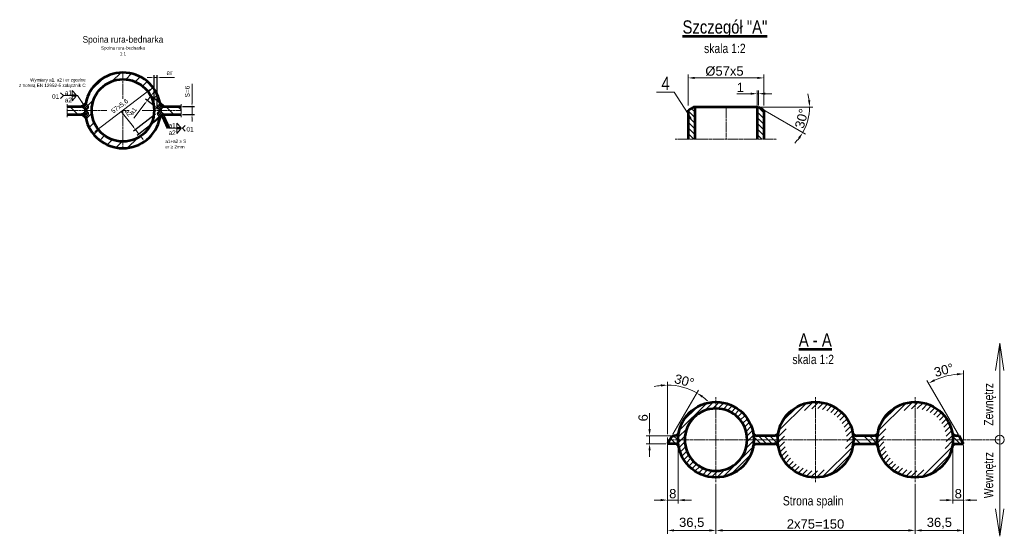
# Model space of a CAD drawing. Header units: millimetres. Extents: x 77183 to 229226, y -36044 to -29747.
# Tile 2 of 3: x 228485 to 229226, y -35919 to -35529. Entities that reach past the tile are written whole.
import ezdxf

# ---------------------------------------------------------------- set-up
doc = ezdxf.new("R2010")
doc.units = ezdxf.units.MM
doc.header["$LTSCALE"] = 0.1
doc.linetypes.add('( Center )', pattern=[2, 1.25, -0.25, 0.25, -0.25])
doc.linetypes.add('CENTER2', pattern=[28.575, 19.05, -3.175, 3.175, -3.175])
for name, color, linetype, lineweight in [('09_center_018', 2, '( Center )', 0), ('10_pattern_018', 5, 'Continuous', 0), ('10_pattern_025', 5, 'Continuous', 13), ('11_dimmensions', 4, 'Continuous', 0), ('14_tx_POL_050', 1, 'Continuous', 40), ('15_tx_POL_035', 3, 'Continuous', 30), ('16_tx_POL_025', 5, 'Continuous', 13), ('KO_013_HATCH', 8, 'Continuous', 13), ('KO_018_THIN', 4, 'Continuous', 13), ('KO_025_CENTER', 1, 'CENTER2', 13), ('KO_035_TXT', 2, 'Continuous', 30), ('KO_050_TXT', 7, 'Continuous', 53), ('KO_050_VISIBLE', 7, 'Continuous', 53), ('WYMIAROWANIE', 3, 'Continuous', 18)]:
    doc.layers.add(name, color=color, linetype=linetype, lineweight=lineweight)
doc.styles.add('0_35', font='arial.ttf', dxfattribs={"width": 0.8, "height": 3500})
doc.styles.add('0_50', font='arial.ttf', dxfattribs={"width": 0.8, "height": 5000})
doc.styles.add('arial', font='arial.ttf')
doc.styles.add('ISOCPEUR', font='arial.ttf')
doc.styles.add('Style-Arial', font='arial.ttf')
doc.styles.add('Style-ISOCPEUR', font='arial.ttf')
doc.styles.add('Text_2.5', font='arial.ttf', dxfattribs={"width": 0.9, "height": 2.5})
doc.styles.add('Text_5.0', font='arial.ttf', dxfattribs={"width": 0.9, "height": 5})
doc.dimstyles.new('1_1', dxfattribs={"dimtxt": 35, "dimasz": 25, "dimexe": 12.5, "dimexo": 6.25, "dimgap": 6.25, "dimtad": 1, "dimdec": 1, "dimzin": 10, "dimtxsty": 'Style-Arial', "dimcen": 0.09, "dimclrd": 3, "dimclre": 3, "dimclrt": 2, "dimadec": 1, "dimazin": 2, "dimtfac": 1, "dimtdec": 0, "dimtmove": 0, "dimatfit": 1, "dimfxl": 1, "dimtzin": 10, "dimlwd": -1, "dimlwe": -1, "dimarcsym": 1})
doc.dimstyles.new('e-standard_1-1', dxfattribs={"dimtxt": 3.5, "dimasz": 2.625, "dimexe": 1.75, "dimexo": 1.05, "dimgap": 1.75, "dimtad": 1, "dimdec": 1, "dimtxsty": 'arial', "dimcen": 1, "dimclrd": 7, "dimclre": 7, "dimclrt": 2, "dimadec": 1, "dimazin": 0, "dimtm": 0.2, "dimtfac": 1, "dimtdec": 0, "dimtmove": 0, "dimatfit": 1, "dimfxl": 1, "dimtolj": 1, "dimlwd": 0, "dimarcsym": 0})
doc.dimstyles.new('e-standard_1-5', dxfattribs={"dimscale": 5, "dimtxt": 3.5, "dimasz": 2.625, "dimexe": 1.75, "dimexo": 1.05, "dimgap": 1.75, "dimtad": 1, "dimdec": 1, "dimdsep": 46, "dimtxsty": 'arial', "dimcen": 1, "dimclrd": 7, "dimclre": 7, "dimclrt": 2, "dimadec": 1, "dimazin": 0, "dimtol": 1, "dimtfac": 1, "dimtdec": 0, "dimtmove": 0, "dimatfit": 1, "dimfxl": 1, "dimtolj": 1, "dimlwd": 0, "dimarcsym": 0})
doc.dimstyles.new('wymiar_035', dxfattribs={"dimtxt": 3500, "dimasz": 3500, "dimexe": 1750, "dimexo": 0, "dimgap": 1750, "dimtad": 1, "dimdec": 1, "dimlfac": 0.0002, "dimzin": 11, "dimtxsty": 'ISOCPEUR', "dimcen": 90, "dimclrd": 256, "dimclre": 7, "dimclrt": 3, "dimadec": 1, "dimazin": 3, "dimtfac": 1, "dimtdec": 0, "dimtmove": 0, "dimatfit": 1, "dimfxl": 1, "dimtolj": 1, "dimtzin": 11, "dimlwd": -1, "dimlwe": 0, "dimarcsym": 0})

# ---------------------------------------------------------------- blocks, each defined once
blk = doc.blocks.new('*D9')
at = {"layer": 'WYMIAROWANIE', "color": 3, "linetype": 'Continuous', "transparency": 16777216}
for p, q in [((228972.62, -35844.3), (228972.62, -35916.94)), ((229009.12, -35879.39), (229009.12, -35916.94))]:
    blk.add_line(p, q, dxfattribs=at)
at = {"layer": 'WYMIAROWANIE', "color": 3, "linetype": 'ByBlock', "transparency": 16777216}
blk.add_line((228977.62, -35914.44), (229004.12, -35914.44), dxfattribs=at)
at = {"layer": 'WYMIAROWANIE', "color": 3, "linetype": 'Continuous', "transparency": 16777216}
for points in [[(228977.62, -35913.6), (228977.62, -35915.27), (228972.62, -35914.44)], [(229004.12, -35913.6), (229004.12, -35915.27), (229009.12, -35914.44)]]:
    blk.add_solid(points, dxfattribs=at)
at = {"layer": 'WYMIAROWANIE', "color": 2, "linetype": 'Continuous', "transparency": 16777216, "insert": (228990.87, -35908.98), "char_height": 7, "attachment_point": 5, "style": 'Style-Arial'}
blk.add_mtext('36,5', dxfattribs=at)
blk = doc.blocks.new('*D10')
at = {"layer": 'WYMIAROWANIE', "color": 3, "linetype": 'Continuous', "transparency": 16777216}
for p, q in [((228980.62, -35847.3), (228980.62, -35894.07)), ((228972.62, -35850.3), (228972.62, -35894.07))]:
    blk.add_line(p, q, dxfattribs=at)
at = {"layer": 'WYMIAROWANIE', "color": 3, "linetype": 'ByBlock', "transparency": 16777216}
for p, q in [((228967.62, -35891.57), (228962.62, -35891.57)), ((228972.62, -35891.57), (228980.62, -35891.57)), ((228985.62, -35891.57), (228990.62, -35891.57))]:
    blk.add_line(p, q, dxfattribs=at)
at = {"layer": 'WYMIAROWANIE', "color": 3, "linetype": 'Continuous', "transparency": 16777216}
for points in [[(228967.62, -35890.74), (228967.62, -35892.41), (228972.62, -35891.57)], [(228985.62, -35890.74), (228985.62, -35892.41), (228980.62, -35891.57)]]:
    blk.add_solid(points, dxfattribs=at)
at = {"layer": 'WYMIAROWANIE', "color": 2, "linetype": 'Continuous', "transparency": 16777216, "insert": (228976.62, -35886.75), "char_height": 7, "attachment_point": 5, "style": 'Style-Arial'}
blk.add_mtext('8', dxfattribs=at)
blk = doc.blocks.new('*D11')
at = {"layer": 'WYMIAROWANIE', "color": 3, "linetype": 'Continuous', "transparency": 16777216}
for p, q in [((228988.21, -35594.03), (228988.21, -35570.82)), ((228993.21, -35573.32), (229040.21, -35573.32)), ((229045.21, -35594.03), (229045.21, -35570.82))]:
    blk.add_line(p, q, dxfattribs=at)
at = {"layer": 'WYMIAROWANIE', "color": 3, "transparency": 16777216}
for points in [[(228993.21, -35572.49), (228993.21, -35574.16), (228988.21, -35573.32)], [(229040.21, -35572.49), (229040.21, -35574.16), (229045.21, -35573.32)]]:
    blk.add_solid(points, dxfattribs=at)
at = {"layer": 'WYMIAROWANIE', "color": 2, "transparency": 16777216, "insert": (229015.56, -35568.3), "char_height": 7, "attachment_point": 5, "style": 'Style-Arial'}
blk.add_mtext('%%c57x5', dxfattribs=at)
blk = doc.blocks.new('*D12')
at = {"layer": 'WYMIAROWANIE', "color": 3, "linetype": 'Continuous', "transparency": 16777216}
for p, q in [((229035.21, -35585.21), (229024.98, -35585.21)), ((229040.21, -35594.03), (229040.21, -35582.71)), ((229041.21, -35585.21), (229040.21, -35585.21)), ((229041.21, -35594.03), (229041.21, -35582.71)), ((229046.21, -35585.21), (229051.21, -35585.21))]:
    blk.add_line(p, q, dxfattribs=at)
at = {"layer": 'WYMIAROWANIE', "color": 3, "transparency": 16777216}
for points in [[(229035.21, -35584.37), (229035.21, -35586.04), (229040.21, -35585.21)], [(229046.21, -35584.37), (229046.21, -35586.04), (229041.21, -35585.21)]]:
    blk.add_solid(points, dxfattribs=at)
at = {"layer": 'WYMIAROWANIE', "color": 2, "transparency": 16777216, "insert": (229027.52, -35580.44), "char_height": 7, "attachment_point": 5, "style": 'Style-Arial'}
blk.add_mtext('1', dxfattribs=at)
blk = doc.blocks.new('*D13')
at = {"layer": 'WYMIAROWANIE', "color": 3, "linetype": 'Continuous', "transparency": 16777216}
for p, q in [((229042.81, -35595.28), (229082.15, -35595.28)), ((229046.29, -35598.22), (229076.66, -35615.75))]:
    blk.add_line(p, q, dxfattribs=at)
for start, end in [(7.45898, 14.91796), (330, 360), (315.08204, 322.54102)]:
    blk.add_arc((229041.21, -35595.28), 38.43, start, end, dxfattribs=at)
at = {"layer": 'WYMIAROWANIE', "color": 3, "transparency": 16777216}
for points in [[(229080.15, -35590.24), (229078.49, -35590.35), (229079.65, -35595.28)], [(229071.03, -35618.2), (229072.41, -35619.12), (229074.5, -35614.5)]]:
    blk.add_solid(points, dxfattribs=at)
at = {"layer": 'WYMIAROWANIE', "color": 2, "transparency": 16777216, "insert": (229073.67, -35603.98), "char_height": 7, "attachment_point": 5, "rotation": 75, "style": 'Style-Arial'}
blk.add_mtext('30°', dxfattribs=at)
blk = doc.blocks.new('*D15')
at = {"layer": '11_dimmensions', "color": 7, "linetype": 'Continuous', "lineweight": 0, "ltscale": 10, "transparency": 16777216}
for p, q in [((228614.61, -35592.21), (228614.61, -35577.69)), ((228614.61, -35600.83), (228614.61, -35594.83)), ((228614.61, -35603.46), (228614.61, -35606.08))]:
    blk.add_line(p, q, dxfattribs=at)
at = {"layer": '11_dimmensions', "color": 7, "linetype": 'Continuous', "lineweight": -2, "ltscale": 10, "transparency": 16777216}
for p, q in [((228607.39, -35594.83), (228616.36, -35594.83)), ((228607.39, -35600.83), (228616.36, -35600.83))]:
    blk.add_line(p, q, dxfattribs=at)
at = {"layer": '11_dimmensions', "color": 7, "linetype": 'Continuous', "ltscale": 10, "transparency": 16777216}
for points in [[(228614.18, -35592.21), (228615.05, -35592.21), (228614.61, -35594.83)], [(228614.18, -35603.46), (228615.05, -35603.46), (228614.61, -35600.83)]]:
    blk.add_solid(points, dxfattribs=at)
at = {"layer": '11_dimmensions', "color": 0, "linetype": 'Continuous', "lineweight": 0, "ltscale": 10, "transparency": 16777216, "insert": (228611.05, -35583.64), "char_height": 3.5, "attachment_point": 5, "rotation": 90, "style": 'arial'}
blk.add_mtext('\\A1;S=6', dxfattribs=at)
blk = doc.blocks.new('*D16')
at = {"layer": '11_dimmensions', "color": 7, "linetype": 'Continuous', "lineweight": 0, "ltscale": 10, "transparency": 16777216}
for p, q in [((228570.41, -35610.25), (228561.31, -35598.56)), ((228574.65, -35615.7), (228572.02, -35612.32)), ((228576.26, -35617.77), (228577.88, -35619.84))]:
    blk.add_line(p, q, dxfattribs=at)
at = {"layer": '11_dimmensions', "color": 7, "linetype": 'Continuous', "lineweight": -2, "ltscale": 10, "transparency": 16777216}
for p, q in [((228587.1, -35600.58), (228570.64, -35613.4)), ((228589.73, -35603.95), (228573.27, -35616.77))]:
    blk.add_line(p, q, dxfattribs=at)
at = {"layer": '11_dimmensions', "color": 7, "linetype": 'Continuous', "ltscale": 10, "transparency": 16777216}
for points in [[(228570.75, -35609.98), (228570.06, -35610.52), (228572.02, -35612.32)], [(228576.61, -35617.5), (228575.92, -35618.04), (228574.65, -35615.7)]]:
    blk.add_solid(points, dxfattribs=at)
at = {"layer": '11_dimmensions', "color": 0, "linetype": 'Continuous', "lineweight": 0, "ltscale": 10, "transparency": 16777216, "insert": (228566.71, -35599.74), "char_height": 3.5, "attachment_point": 5, "rotation": 307.90742, "style": 'arial'}
blk.add_mtext('\\A1;a2', dxfattribs=at)
blk = doc.blocks.new('*D17')
at = {"layer": '11_dimmensions', "color": 7, "linetype": 'Continuous', "lineweight": 0, "ltscale": 10, "transparency": 16777216}
for p, q in [((228583.62, -35586.95), (228580.99, -35590.33)), ((228585.23, -35584.88), (228586.84, -35582.81)), ((228579.38, -35592.4), (228570.67, -35603.58))]:
    blk.add_line(p, q, dxfattribs=at)
at = {"layer": '11_dimmensions', "color": 7, "linetype": 'Continuous', "lineweight": -2, "ltscale": 10, "transparency": 16777216}
for p, q in [((228589.73, -35591.71), (228582.24, -35585.87)), ((228587.1, -35595.09), (228579.61, -35589.25))]:
    blk.add_line(p, q, dxfattribs=at)
at = {"layer": '11_dimmensions', "color": 7, "linetype": 'Continuous', "ltscale": 10, "transparency": 16777216}
for points in [[(228584.89, -35584.61), (228585.58, -35585.15), (228583.62, -35586.95)], [(228579.03, -35592.13), (228579.72, -35592.67), (228580.99, -35590.33)]]:
    blk.add_solid(points, dxfattribs=at)
at = {"layer": '11_dimmensions', "color": 0, "linetype": 'Continuous', "lineweight": 0, "ltscale": 10, "transparency": 16777216, "insert": (228570.29, -35598.31), "char_height": 3.5, "attachment_point": 5, "rotation": 52.09258, "style": 'arial'}
blk.add_mtext('\\A1;a1', dxfattribs=at)
blk = doc.blocks.new('*D18')
at = {"layer": '11_dimmensions', "color": 7, "linetype": 'Continuous', "lineweight": 0, "ltscale": 10, "transparency": 16777216}
for p, q in [((228583.47, -35572.96), (228580.84, -35572.96)), ((228586.09, -35572.96), (228588.47, -35572.96)), ((228591.09, -35572.96), (228601.45, -35572.96))]:
    blk.add_line(p, q, dxfattribs=at)
at = {"layer": '11_dimmensions', "color": 7, "linetype": 'Continuous', "lineweight": -2, "ltscale": 10, "transparency": 16777216}
for p, q in [((228586.09, -35596.78), (228586.09, -35571.21)), ((228588.47, -35596.78), (228588.47, -35571.21))]:
    blk.add_line(p, q, dxfattribs=at)
at = {"layer": '11_dimmensions', "color": 7, "linetype": 'Continuous', "ltscale": 10, "transparency": 16777216}
for points in [[(228583.47, -35572.52), (228583.47, -35573.39), (228586.09, -35572.96)], [(228591.09, -35572.52), (228591.09, -35573.39), (228588.47, -35572.96)]]:
    blk.add_solid(points, dxfattribs=at)
at = {"layer": '11_dimmensions', "color": 0, "linetype": 'Continuous', "lineweight": 0, "ltscale": 10, "transparency": 16777216, "insert": (228597.59, -35569.43), "char_height": 3.5, "attachment_point": 5, "style": 'arial'}
blk.add_mtext('\\A1;er', dxfattribs=at)
blk = doc.blocks.new('*D19')
at = {"layer": '11_dimmensions', "color": 7, "linetype": 'Continuous', "lineweight": 0, "ltscale": 10, "transparency": 16777216}
blk.add_line((228542.02, -35613.52), (228583.17, -35582.14), dxfattribs=at)
at = {"layer": '11_dimmensions', "color": 7, "linetype": 'Continuous', "ltscale": 10, "transparency": 16777216}
for points in [[(228582.9, -35581.8), (228583.43, -35582.49), (228585.26, -35580.55)], [(228541.75, -35613.18), (228542.28, -35613.87), (228539.93, -35615.12)]]:
    blk.add_solid(points, dxfattribs=at)
at = {"layer": '11_dimmensions', "color": 0, "linetype": 'Continuous', "lineweight": 0, "ltscale": 10, "transparency": 16777216, "insert": (228560.26, -35594.77), "char_height": 3.5, "attachment_point": 5, "rotation": 37.32887, "style": 'arial'}
blk.add_mtext('\\A1;57x5,6', dxfattribs=at)
blk = doc.blocks.new('*D24')
at = {"layer": 'WYMIAROWANIE', "color": 3, "linetype": 'Continuous', "transparency": 16777216}
for p, q in [((228972.62, -35841.8), (228972.62, -35802.39)), ((228976.71, -35841.97), (228995.95, -35808.64))]:
    blk.add_line(p, q, dxfattribs=at)
for start, end in [(96.49027, 102.98053), (60, 90), (47.01947, 53.50973)]:
    blk.add_arc((228972.62, -35849.05), 44.16, start, end, dxfattribs=at)
for points in [[(228967.58, -35804.34), (228967.67, -35806), (228972.62, -35804.89)], [(228998.43, -35814.24), (228999.34, -35812.85), (228994.7, -35810.8)]]:
    blk.add_solid(points, dxfattribs=at)
at = {"layer": 'WYMIAROWANIE', "color": 2, "linetype": 'Continuous', "transparency": 16777216, "insert": (228985.3, -35801.73), "char_height": 7, "attachment_point": 5, "rotation": 345, "style": 'Style-Arial'}
blk.add_mtext('30°', dxfattribs=at)
blk = doc.blocks.new('*D25')
at = {"layer": 'WYMIAROWANIE', "color": 3, "linetype": 'Continuous', "transparency": 16777216}
for p, q in [((228959.16, -35838.05), (228959.16, -35825.93)), ((228974.83, -35843.05), (228956.66, -35843.05)), ((228959.16, -35849.05), (228959.16, -35843.05)), ((228971.37, -35849.05), (228956.66, -35849.05)), ((228959.16, -35854.05), (228959.16, -35859.05))]:
    blk.add_line(p, q, dxfattribs=at)
for points in [[(228958.33, -35838.05), (228959.99, -35838.05), (228959.16, -35843.05)], [(228958.33, -35854.05), (228959.99, -35854.05), (228959.16, -35849.05)]]:
    blk.add_solid(points, dxfattribs=at)
at = {"layer": 'WYMIAROWANIE', "color": 2, "linetype": 'Continuous', "transparency": 16777216, "insert": (228954.34, -35829.49), "char_height": 7, "attachment_point": 5, "rotation": 90, "style": 'Style-Arial'}
blk.add_mtext('6', dxfattribs=at)
blk = doc.blocks.new('*D26')
at = {"layer": 'WYMIAROWANIE', "color": 3, "linetype": 'Continuous', "transparency": 16777216}
for p, q in [((229187.62, -35847.3), (229187.62, -35894.07)), ((229195.62, -35850.3), (229195.62, -35894.07)), ((229182.62, -35891.57), (229177.62, -35891.57)), ((229195.62, -35891.57), (229187.62, -35891.57)), ((229200.62, -35891.57), (229205.62, -35891.57))]:
    blk.add_line(p, q, dxfattribs=at)
for points in [[(229182.62, -35890.74), (229182.62, -35892.41), (229187.62, -35891.57)], [(229200.62, -35890.74), (229200.62, -35892.41), (229195.62, -35891.57)]]:
    blk.add_solid(points, dxfattribs=at)
at = {"layer": 'WYMIAROWANIE', "color": 2, "linetype": 'Continuous', "transparency": 16777216, "insert": (229191.62, -35886.75), "char_height": 7, "attachment_point": 5, "style": 'Style-Arial'}
blk.add_mtext('8', dxfattribs=at)
blk = doc.blocks.new('*D27')
at = {"layer": 'WYMIAROWANIE', "color": 3, "linetype": 'Continuous', "transparency": 16777216}
for p, q in [((229195.62, -35850.3), (229195.62, -35916.94)), ((229159.12, -35879.39), (229159.12, -35916.94)), ((229190.62, -35914.44), (229164.12, -35914.44))]:
    blk.add_line(p, q, dxfattribs=at)
for points in [[(229164.12, -35913.6), (229164.12, -35915.27), (229159.12, -35914.44)], [(229190.62, -35913.6), (229190.62, -35915.27), (229195.62, -35914.44)]]:
    blk.add_solid(points, dxfattribs=at)
at = {"layer": 'WYMIAROWANIE', "color": 2, "linetype": 'Continuous', "transparency": 16777216, "insert": (229177.37, -35908.98), "char_height": 7, "attachment_point": 5, "style": 'Style-Arial'}
blk.add_mtext('36,5', dxfattribs=at)
blk = doc.blocks.new('*D28')
at = {"layer": 'WYMIAROWANIE', "color": 3, "linetype": 'Continuous', "transparency": 16777216}
for p, q in [((229195.62, -35846.75), (229195.62, -35793.94)), ((229191.53, -35841.97), (229168.06, -35801.32))]:
    blk.add_line(p, q, dxfattribs=at)
blk.add_arc((229195.62, -35849.05), 52.61, 95.44721, 114.55279, dxfattribs=at)
for points in [[(229190.59, -35795.84), (229190.66, -35797.51), (229195.62, -35796.44)], [(229174.14, -35801.94), (229173.38, -35800.46), (229169.31, -35803.49)]]:
    blk.add_solid(points, dxfattribs=at)
at = {"layer": 'WYMIAROWANIE', "color": 2, "linetype": 'Continuous', "transparency": 16777216, "insert": (229180.75, -35793.57), "char_height": 7, "attachment_point": 5, "rotation": 15, "style": 'Style-Arial'}
blk.add_mtext('30°', dxfattribs=at)
blk = doc.blocks.new('*D29')
at = {"layer": 'WYMIAROWANIE', "color": 3, "linetype": 'Continuous', "transparency": 16777216}
for p, q in [((229009.12, -35879.39), (229009.12, -35916.94)), ((229159.12, -35879.39), (229159.12, -35916.94)), ((229014.12, -35914.44), (229154.12, -35914.44))]:
    blk.add_line(p, q, dxfattribs=at)
for points in [[(229014.12, -35913.6), (229014.12, -35915.27), (229009.12, -35914.44)], [(229154.12, -35913.6), (229154.12, -35915.27), (229159.12, -35914.44)]]:
    blk.add_solid(points, dxfattribs=at)
at = {"layer": 'WYMIAROWANIE', "color": 2, "linetype": 'Continuous', "transparency": 16777216, "insert": (229084.12, -35909.61), "char_height": 7, "attachment_point": 5, "style": 'Style-Arial'}
blk.add_mtext('2x75=150', dxfattribs=at)

msp = doc.modelspace()

# ---------------------------------------------------------------- hatches: boundary and pattern name
at = {"layer": 'KO_013_HATCH', "linetype": 'Continuous'}
h = msp.add_hatch(dxfattribs=at)
h.set_pattern_fill('HATCH', color=256, scale=0.1, style=0, pattern_type=2)
h.set_pattern_definition([(45, (229006.2774, -35822.8443), (-2.12132, 2.12132), [])])
edge = h.paths.add_edge_path(flags=17)
edge.add_arc((229009.12, -35846.05), 28.5, 0, 360)
edge = h.paths.add_edge_path()
edge.add_arc((229009.12, -35846.05), 23.5, 0, 360)
h = msp.add_hatch(dxfattribs=at)
h.set_pattern_fill('HATCH', color=256, scale=0.1, style=0, pattern_type=2)
h.set_pattern_definition([(45, (229081.2774, -35822.8443), (-2.12132, 2.12132), [])])
edge = h.paths.add_edge_path(flags=17)
edge.add_arc((229084.12, -35846.05), 28.5, 0, 360)
edge = h.paths.add_edge_path()
edge.add_arc((229084.12, -35846.05), 23.5, 0, 360)
h = msp.add_hatch(dxfattribs=at)
h.set_pattern_fill('HATCH', color=256, scale=0.1, style=0, pattern_type=2)
h.set_pattern_definition([(45, (229156.2774, -35822.8443), (-2.12132, 2.12132), [])])
edge = h.paths.add_edge_path(flags=17)
edge.add_arc((229159.12, -35846.05), 28.5, 0, 360)
edge = h.paths.add_edge_path()
edge.add_arc((229159.12, -35846.05), 23.5, 0, 360)

# ---------------------------------------------------------------- linework, layer by layer
at = {"layer": '09_center_018', "ltscale": 2.5}
for p, q in [((228520.48, -35593.09, 0.05), (228520.48, -35602.91, 0.05)), ((228606.34, -35593.09, 0.05), (228606.34, -35602.91, 0.05))]:
    msp.add_line(p, q, dxfattribs=at)
at = {"layer": '10_pattern_018', "linetype": 'Continuous', "ltscale": 10}
for p, q in [((228517.76, -35586.67, 0.05), (228528.39, -35586.67, 0.05)), ((228524.23, -35582.77, 0.05), (228524.23, -35586.15, 0.05)), ((228527.27, -35586.15, 0.05), (228524.23, -35582.77, 0.05)), ((228524.23, -35586.15, 0.05), (228527.27, -35586.15, 0.05)), ((228524.23, -35590.57, 0.05), (228524.23, -35587.19, 0.05)), ((228524.23, -35587.19, 0.05), (228527.27, -35587.19, 0.05)), ((228527.27, -35587.19, 0.05), (228524.23, -35590.57, 0.05)), ((228596.79, -35611.31, 0.05), (228607.42, -35611.31, 0.05)), ((228603.26, -35607.41, 0.05), (228603.26, -35610.79, 0.05)), ((228606.3, -35610.79, 0.05), (228603.26, -35607.41, 0.05)), ((228603.26, -35610.79, 0.05), (228606.3, -35610.79, 0.05)), ((228603.26, -35615.21, 0.05), (228603.26, -35611.83, 0.05)), ((228603.26, -35611.83, 0.05), (228606.3, -35611.83, 0.05)), ((228606.3, -35611.83, 0.05), (228603.26, -35615.21, 0.05))]:
    msp.add_line(p, q, dxfattribs=at)
at = {"layer": '10_pattern_018', "linetype": 'Continuous', "ltscale": 10, "elevation": 0.05, "flags": 128}
for points in [[(228515.63, -35588.8), (228517.76, -35586.67), (228515.63, -35584.54)], [(228609.55, -35613.44), (228607.42, -35611.31), (228609.55, -35609.18)]]:
    msp.add_lwpolyline(points, dxfattribs=at)
at = {"layer": '10_pattern_025', "ltscale": 2.5}
for p, q in [((228522.6, -35594.83, 0.05), (228528.6, -35600.83, 0.05)), ((228531.43, -35594.76, 0.05), (228531.83, -35595.15, 0.05)), ((228531.44, -35594.83, 0.05), (228534.1, -35597.49, 0.05)), ((228534.09, -35592.44, 0.05), (228531.58, -35594.95, 0.05)), ((228532.2, -35593.76, 0.05), (228535.51, -35597.07, 0.05)), ((228535.22, -35593.07, 0.05), (228532.54, -35595.76, 0.05)), ((228533.19, -35592.98, 0.05), (228536.45, -35596.24, 0.05)), ((228536.03, -35594.03, 0.05), (228533.5, -35596.56, 0.05)), ((228534.33, -35592.35, 0.05), (228536.15, -35594.17, 0.05)), ((228536.69, -35595.14, 0.05), (228534.63, -35597.2, 0.05)), ((228588.55, -35595.87, 0.05), (228589.79, -35597.12, 0.05)), ((228591.68, -35592.77, 0.05), (228588.56, -35595.89, 0.05)), ((228588.85, -35594.4, 0.05), (228591.32, -35596.87, 0.05)), ((228592.7, -35593.52, 0.05), (228589.36, -35596.86, 0.05)), ((228589.65, -35593.44, 0.05), (228592.28, -35596.06, 0.05)), ((228590.46, -35592.48, 0.05), (228593.24, -35595.26, 0.05)), ((228593.58, -35594.4, 0.05), (228590.84, -35597.14, 0.05)), ((228531.44, -35600.84, 0.05), (228533.5, -35602.9, 0.05)), ((228535.21, -35598.49, 0.05), (228532, -35601.7, 0.05)), ((228532.4, -35600.03, 0.05), (228535.1, -35602.74, 0.05)), ((228536.26, -35599.2, 0.05), (228532.95, -35602.52, 0.05)), ((228533.36, -35599.22, 0.05), (228535.91, -35601.78, 0.05)), ((228536.69, -35600.55, 0.05), (228534.04, -35603.2, 0.05)), ((228534.41, -35598.51, 0.05), (228536.63, -35600.73, 0.05)), ((228590.46, -35598.44, 0.05), (228588.49, -35600.41, 0.05)), ((228588.72, -35599.45, 0.05), (228591.98, -35602.7, 0.05)), ((228591.62, -35599.05, 0.05), (228589.1, -35601.57, 0.05)), ((228589.23, -35601.73, 0.05), (228590.83, -35603.32, 0.05)), ((228589.66, -35598.61, 0.05), (228592.96, -35601.92, 0.05)), ((228592.58, -35599.86, 0.05), (228589.91, -35602.53, 0.05)), ((228593.54, -35600.66, 0.05), (228590.9, -35603.3, 0.05)), ((228593.13, -35600.32, 0.05), (228593.75, -35600.94, 0.05))]:
    msp.add_line(p, q, dxfattribs=at)
msp.add_point((228531.44, -35594.83, 0.05), dxfattribs=at)
at = {"layer": 'KO_013_HATCH', "linetype": 'Continuous'}
for p, q in [((228538, -35583.43, 0.05), (228548.19, -35573.24, 0.05)), ((228554.5, -35575.77, 0.05), (228560.89, -35569.38, 0.05)), ((228564.68, -35574.43, 0.05), (228569.04, -35570.07, 0.05)), ((228571.76, -35576.19, 0.05), (228575.52, -35572.43, 0.05)), ((228577.29, -35579.5, 0.05), (228580.84, -35575.94, 0.05)), ((228581.61, -35584.02, 0.05), (228585.18, -35580.45, 0.05)), ((228584.67, -35589.79, 0.05), (228588.5, -35585.96, 0.05)), ((228536.13, -35594.15, 0.05), (228540.53, -35589.74, 0.05)), ((228586.08, -35597.22, 0.05), (228588.55, -35594.75, 0.05)), ((228594.93, -35594.83, 0.05), (228600.93, -35600.83, 0.05)), ((228603.77, -35594.83, 0.05), (228606.34, -35597.41, 0.05)), ((228534.83, -35604.28, 0.05), (228539.19, -35599.92, 0.05)), ((228583.42, -35608.73, 0.05), (228589.77, -35602.37, 0.05)), ((228537.19, -35610.76, 0.05), (228540.95, -35607, 0.05)), ((228540.7, -35616.08, 0.05), (228544.26, -35612.53, 0.05)), ((228545.21, -35620.42, 0.05), (228548.78, -35616.85, 0.05)), ((228566.02, -35626.13, 0.05), (228573.49, -35618.66, 0.05)), ((228550.72, -35623.74, 0.05), (228554.55, -35619.91, 0.05)), ((228557.44, -35625.86, 0.05), (228561.98, -35621.33, 0.05))]:
    msp.add_line(p, q, dxfattribs=at)
at = {"layer": 'KO_013_HATCH', "lineweight": 0}
for p, q in [((228990.49, -35596.28), (228993.21, -35599)), ((229040.82, -35595.28), (229045.21, -35599.67)), ((228988.21, -35598.24), (228993.21, -35603.24)), ((228988.21, -35602.49), (228993.21, -35607.49)), ((229040.21, -35598.91), (229045.21, -35603.91)), ((229040.21, -35603.16), (229045.21, -35608.16)), ((228988.21, -35606.73), (228993.21, -35611.73)), ((228988.21, -35610.97), (228993.21, -35615.97)), ((229040.21, -35607.4), (229045.21, -35612.4)), ((228988.21, -35615.21), (228992.41, -35619.41)), ((229040.21, -35611.64), (229045.21, -35616.64)), ((229040.21, -35615.88), (229043.74, -35619.41))]:
    msp.add_line(p, q, dxfattribs=at)
at = {"layer": 'KO_013_HATCH'}
for p, q in [((228973.38, -35847.74), (228974.69, -35849.05)), ((228974.93, -35845.05), (228978.94, -35849.05)), ((228977.18, -35843.05), (228980.62, -35846.49)), ((229037.52, -35843.65), (229042.92, -35849.05)), ((229053.51, -35843.05), (229040.27, -35843.05)), ((229041.16, -35843.05), (229047.16, -35849.05)), ((229045.41, -35843.05), (229051.41, -35849.05)), ((229049.65, -35843.05), (229055.65, -35849.05)), ((229053.89, -35843.05), (229055.65, -35844.81)), ((229112.52, -35843.65), (229117.92, -35849.05)), ((229128.51, -35843.05), (229115.27, -35843.05)), ((229120.41, -35843.05), (229126.41, -35849.05)), ((229124.65, -35843.05), (229130.65, -35849.05)), ((229128.89, -35843.05), (229130.65, -35844.81)), ((229187.52, -35843.65), (229192.92, -35849.05)), ((229192.16, -35843.05), (229190.27, -35843.05)), ((229040.6, -35849.05), (229053.51, -35849.05)), ((229115.6, -35849.05), (229128.51, -35849.05)), ((229190.6, -35849.05), (229195.62, -35849.05))]:
    msp.add_line(p, q, dxfattribs=at)
for points, weights, knots in [([(228534.62, -35592.36, 0.05), (228535.49, -35593.39, 0.05), (228536.36, -35594.43, 0.05), (228537.25, -35595.48, 0.05), (228536.28, -35596.45, 0.05), (228536.05, -35596.68, 0.05), (228535.79, -35596.89, 0.05), (228534.83, -35597.68, 0.05), (228533.88, -35596.88, 0.05), (228532.66, -35595.86, 0.05), (228531.44, -35594.83, 0.05), (228531.19, -35594.51, 0.05), (228532.78, -35593.27, 0.05), (228534.37, -35592.04, 0.05), (228534.62, -35592.36, 0.05)], [1, 1, 1, 0.737582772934, 1, 0.998727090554, 1, 0.770127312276, 1, 1, 1, 0.707102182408, 1, 0.707102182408, 1], [0, 0, 0, 0.166667, 0.166667, 0.333333, 0.333333, 0.5, 0.5, 0.666667, 0.666667, 0.833333, 0.833333, 0.916667, 0.916667, 1, 1, 1]), ([(228590.56, -35592.36, 0.05), (228589.69, -35593.39, 0.05), (228588.82, -35594.43, 0.05), (228587.94, -35595.48, 0.05), (228588.91, -35596.45, 0.05), (228589.14, -35596.68, 0.05), (228589.39, -35596.89, 0.05), (228590.35, -35597.68, 0.05), (228591.31, -35596.88, 0.05), (228592.52, -35595.86, 0.05), (228593.74, -35594.83, 0.05), (228593.99, -35594.51, 0.05), (228592.4, -35593.27, 0.05), (228590.81, -35592.04, 0.05), (228590.56, -35592.36, 0.05)], [1, 1, 1, 0.737582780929, 1, 0.99872709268, 1, 0.770127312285, 1, 1, 1, 0.707106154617, 1, 0.707106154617, 1], [0, 0, 0, 0.166667, 0.166667, 0.333333, 0.333333, 0.5, 0.5, 0.666667, 0.666667, 0.833333, 0.833333, 0.916667, 0.916667, 1, 1, 1]), ([(228536.36, -35601.24, 0.05), (228537.25, -35600.19, 0.05), (228536.28, -35599.21, 0.05), (228536.05, -35598.98, 0.05), (228535.79, -35598.78, 0.05), (228534.83, -35597.99, 0.05), (228533.88, -35598.79, 0.05), (228532.66, -35599.81, 0.05), (228531.44, -35600.83, 0.05), (228531.19, -35601.16, 0.05), (228532.78, -35602.39, 0.05), (228534.37, -35603.63, 0.05), (228534.62, -35603.31, 0.05), (228535.49, -35602.27, 0.05), (228536.36, -35601.24, 0.05)], [1, 0.737582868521, 1, 0.998727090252, 1, 0.770127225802, 1, 1, 1, 0.707102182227, 1, 0.707102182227, 1, 1, 1], [0, 0, 0, 0.166667, 0.166667, 0.333333, 0.333333, 0.5, 0.5, 0.666667, 0.666667, 0.75, 0.75, 0.833333, 0.833333, 1, 1, 1]), ([(228588.82, -35601.24, 0.05), (228587.94, -35600.19, 0.05), (228588.91, -35599.21, 0.05), (228589.14, -35598.98, 0.05), (228589.39, -35598.78, 0.05), (228590.35, -35597.99, 0.05), (228591.31, -35598.79, 0.05), (228592.52, -35599.81, 0.05), (228593.74, -35600.83, 0.05), (228593.99, -35601.16, 0.05), (228592.4, -35602.39, 0.05), (228590.81, -35603.63, 0.05), (228590.56, -35603.31, 0.05), (228589.69, -35602.27, 0.05), (228588.82, -35601.24, 0.05)], [1, 0.737582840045, 1, 0.998727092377, 1, 0.770127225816, 1, 1, 1, 0.707102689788, 1, 0.707102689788, 1, 1, 1], [0, 0, 0, 0.166667, 0.166667, 0.333333, 0.333333, 0.5, 0.5, 0.666667, 0.666667, 0.75, 0.75, 0.833333, 0.833333, 1, 1, 1])]:
    msp.add_rational_spline(points, weights, degree=2, knots=knots, dxfattribs=at)
at = {"layer": 'KO_018_THIN'}
msp.add_line((229040.21, -35619.41), (229040.21, -35595.28), dxfattribs=at)
at = {"layer": 'KO_025_CENTER', "lineweight": 0}
for p, q in [((228562.59, -35589.04, 0.05), (228562.59, -35569.33, 0.05)), ((229016.71, -35595.28), (229016.71, -35619.41)), ((228520.48, -35597.83, 0.05), (228550.33, -35597.83, 0.05)), ((228562.59, -35626.33, 0.05), (228562.59, -35597.83, 0.05)), ((228562.59, -35597.83, 0.05), (228567.39, -35597.83, 0.05)), ((228576.96, -35597.83, 0.05), (228606.34, -35597.83, 0.05)), ((228978.35, -35619.41), (229054.91, -35619.41)), ((229009.12, -35813.96), (229009.12, -35878.14)), ((229084.12, -35813.96), (229084.12, -35878.14)), ((229159.12, -35813.96), (229159.12, -35878.14)), ((228972.62, -35846.05), (229222.87, -35846.05))]:
    msp.add_line(p, q, dxfattribs=at)
at = {"layer": 'KO_050_VISIBLE'}
for p, q in [((228520.48, -35594.83, 0.05), (228531.44, -35594.83, 0.05)), ((228593.74, -35594.83, 0.05), (228606.34, -35594.83, 0.05)), ((228992.21, -35595.28), (228988.21, -35597.59)), ((229040.21, -35595.28), (228992.21, -35595.28)), ((228993.21, -35595.28), (228993.21, -35619.41)), ((229040.21, -35595.28), (229040.21, -35619.41)), ((229040.21, -35595.28), (229041.21, -35595.28)), ((229041.21, -35595.28), (229045.21, -35597.59)), ((228520.48, -35600.83, 0.05), (228531.44, -35600.83, 0.05)), ((228593.74, -35600.83, 0.05), (228606.34, -35600.83, 0.05)), ((228988.21, -35597.59), (228988.21, -35619.41)), ((229045.21, -35597.59), (229045.21, -35619.41)), ((228972.62, -35849.05), (228976.08, -35843.05)), ((228976.08, -35843.05), (228977.97, -35843.05)), ((228980.62, -35845.55), (228980.62, -35846.55)), ((229037.62, -35845.55), (229037.62, -35846.55)), ((229037.62, -35845.55), (229037.62, -35846.55)), ((229053.51, -35843.05), (229040.27, -35843.05)), ((229128.51, -35843.05), (229115.27, -35843.05)), ((229192.16, -35843.05), (229190.27, -35843.05)), ((229195.62, -35849.05), (229192.16, -35843.05)), ((228977.97, -35849.05), (228972.62, -35849.05)), ((229040.27, -35849.05), (229053.51, -35849.05)), ((229115.27, -35849.05), (229128.51, -35849.05)), ((229190.27, -35849.05), (229195.62, -35849.05))]:
    msp.add_line(p, q, dxfattribs=at)
msp.add_circle((228562.59, -35597.83, 0.05), 23.5, dxfattribs=at)
for centre, radius, start, end in [((228562.59, -35597.83, 0.05), 28.5, 11.07874, 168.92126), ((228593.47, -35591.9, 0.05), 2.95, 188.93817, 275.24699), ((228531.71, -35603.77, 0.05), 2.95, 8.93817, 95.24699), ((228562.59, -35597.83, 0.05), 28.5, 178.39148, 181.60852), ((228562.59, -35597.83, 0.05), 28.5, 191.07874, 348.92126), ((228562.59, -35597.83, 0.05), 28.5, 358.39148, 1.60852), ((229009.12, -35846.05), 28.5, 0, 359.99999), ((229084.12, -35846.05), 28.5, 0, 359.99999), ((229159.12, -35846.05), 28.5, 0, 359.99999), ((229040, -35840.12), 2.95, 188.93817, 275.24699), ((229115, -35840.12), 2.95, 188.93817, 275.24699), ((229190, -35840.12), 2.95, 188.93817, 275.24699), ((228978.24, -35851.99), 2.95, 8.93817, 95.24699), ((229053.24, -35851.99), 2.95, 8.93817, 95.24699), ((229128.24, -35851.99), 2.95, 8.93817, 95.24699)]:
    msp.add_arc(centre, radius, start, end, dxfattribs=at)
at = {"layer": 'KO_050_VISIBLE', "extrusion": (0, 0, -1)}
for centre, radius, start, end in [((-228531.71, -35591.9, -0.05), 2.95, 188.93817, 275.24699), ((-228593.47, -35603.77, -0.05), 2.95, 8.93817, 95.24699), ((-229009.12, -35846.05), 23.5, 0, 359.99999), ((-228978.24, -35840.12), 2.95, 188.93817, 275.24699), ((-229053.24, -35840.12), 2.95, 188.93817, 275.24699), ((-229128.24, -35840.12), 2.95, 188.93817, 275.24699), ((-229040, -35851.99), 2.95, 8.93817, 95.24699), ((-229115, -35851.99), 2.95, 8.93817, 95.24699), ((-229190, -35851.99), 2.95, 8.93817, 95.24699)]:
    msp.add_arc(centre, radius, start, end, dxfattribs=at)
at = {"layer": 'WYMIAROWANIE', "ltscale": 0.13332}
for p, q in [((228977.76, -35584.07, -0.03), (228964.39, -35584.07, -0.03)), ((228990.54, -35603.98, -0.03), (228977.76, -35584.07, -0.03))]:
    msp.add_line(p, q, dxfattribs=at)
at = {"layer": 'WYMIAROWANIE', "lineweight": 0}
msp.add_line((229041.21, -35595.28), (229041.56, -35595.28), dxfattribs=at)
at = {"layer": 'WYMIAROWANIE', "color": 3, "linetype": 'Continuous'}
for p, q in [((229222.87, -35773.22), (229219.75, -35793.89)), ((229222.87, -35846.05), (229222.87, -35773.22)), ((229222.87, -35773.22), (229226, -35793.89)), ((229195.62, -35849.05), (229195.62, -35848)), ((229222.87, -35846.05), (229222.87, -35918.88)), ((229222.87, -35918.88), (229219.75, -35898.22)), ((229222.87, -35918.88), (229226, -35898.22))]:
    msp.add_line(p, q, dxfattribs=at)
at = {"layer": 'WYMIAROWANIE'}
msp.add_line((229037.69, -35845.74), (229037.69, -35845.58), dxfattribs=at)
at = {"layer": 'WYMIAROWANIE', "color": 3, "linetype": 'Continuous'}
msp.add_circle((229222.87, -35846.05), 3.4, dxfattribs=at)

# ---------------------------------------------------------------- texts
at = {"layer": '14_tx_POL_050', "linetype": 'Continuous', "insert": (228562.59, -35548.31, 0.05), "char_height": 4.9999, "attachment_point": 8, "line_spacing_factor": 1.343454, "style": 'Text_5.0'}
msp.add_mtext('\\H1x;\\W0.9;Spoina rura-bednarka', dxfattribs=at)
at = {"layer": '15_tx_POL_035', "linetype": 'Continuous', "char_height": 3.5, "line_spacing_factor": 0.6, "style": 'Style-ISOCPEUR'}
for s, insert, attachment_point in [('\\H1x;\\W0.9;01', (228514.58, -35587.37, 0.05), 6), ('\\H1x;\\W0.9;a1', (228518.81, -35584.5, 0.05), 4), ('\\H1x;\\W0.9;a2', (228518.8, -35590, 0.05), 4), ('\\H1x;\\W0.9;a1', (228596.95, -35609.14, 0.05), 4), ('\\H1x;\\W0.9;01', (228610.42, -35612.01, 0.05), 4), ('\\H1x;\\W0.9;a2', (228596.94, -35614.64, 0.05), 4)]:
    msp.add_mtext(s, dxfattribs=dict(at, insert=insert, attachment_point=attachment_point))
at = {"layer": '16_tx_POL_025', "linetype": 'Continuous', "char_height": 2.5, "attachment_point": 5, "line_spacing_factor": 0.6, "style": 'Text_5.0'}
for s, insert in [('\\H1x;\\W0.9;Spoina rura-bednarka', (228562.59, -35551.14, 0.05)), ('\\H1x;\\W0.9;1:1', (228562.59, -35555.15, 0.05))]:
    msp.add_mtext(s, dxfattribs=dict(at, insert=insert))
at = {"layer": '16_tx_POL_025', "linetype": 'Continuous', "char_height": 2.5, "style": 'Text_2.5'}
for s, insert, attachment_point in [('\\H1x;\\W0.9;Wymiary a1, a2 i er zgodne\\Pz normą EN 12952-5 załącznik C', (228534.49, -35577.25, 0.05), 6), ('\\H1x;\\W0.9;a1+a2 ≥ S\\Per ≥ 2mm', (228594.5, -35623.2, 0.05), 4)]:
    msp.add_mtext(s, dxfattribs=dict(at, insert=insert, attachment_point=attachment_point))
at = {"layer": 'KO_035_TXT', "insert": (229015.83, -35551.15, -0.1), "char_height": 7, "attachment_point": 5, "style": '0_35'}
msp.add_mtext('\\H1x;\\W0.8;skala 1:2', dxfattribs=at)
at = {"layer": 'KO_035_TXT', "linetype": 'Continuous', "char_height": 7, "attachment_point": 5, "style": '0_35'}
for s, insert in [('\\H1x;\\W0.8;skala 1:2', (229082.34, -35785.58, -0.05)), ('\\H1x;\\W0.8;Strona spalin', (229082.34, -35893.15, -0.05))]:
    msp.add_mtext(s, dxfattribs=dict(at, insert=insert))
at = {"layer": 'KO_035_TXT', "linetype": 'Continuous', "char_height": 7, "attachment_point": 5, "rotation": 90, "style": '0_35'}
for s, insert in [('\\H1x;\\W0.8;Zewnętrz', (229215.48, -35819.43, -0.05)), ('\\H1x;\\W0.8;Wewnętrz', (229215.48, -35872.77, -0.05))]:
    msp.add_mtext(s, dxfattribs=dict(at, insert=insert))
at = {"layer": 'KO_050_TXT', "linetype": 'Continuous', "char_height": 10, "attachment_point": 5, "style": '0_50'}
for s, insert in [('\\H1x;\\W0.8;\\LSzczegół "A"', (229015.88, -35536.43, -0.1)), ('\\H1x;\\W0.8;\\L A - A', (229082.38, -35770.85, -0.05))]:
    msp.add_mtext(s, dxfattribs=dict(at, insert=insert))
at = {"layer": 'KO_050_TXT', "insert": (228971.19, -35577.46, -0.03), "char_height": 9.999, "attachment_point": 5, "style": '0_50'}
msp.add_mtext('\\H1x;\\W0.8;4', dxfattribs=at)

# ---------------------------------------------------------------- dimensions: what is measured, and where the dimension line sits
at = {"layer": '11_dimmensions', "color": 7, "linetype": 'Continuous', "lineweight": 0, "ltscale": 10}
dim = msp.add_linear_dim(base=(228588.47, -35572.96, 0.05), p1=(228586.09, -35597.83, 0.05), p2=(228588.47, -35597.83, 0.05), text='er', dimstyle='e-standard_1-1', override={"dimzin": 11, "dimclrt": 0, "dimtdec": 1, "dimtzin": 11}, dxfattribs=at)
dim.commit()
dim.dimension.update_dxf_attribs({"geometry": '*D18', "text_midpoint": (228597.59, -35572.96, 0.05), "dimtype": 160})
dim = msp.add_diameter_dim_2p(p1=(228539.93, -35615.12, 0.05), p2=(228585.26, -35580.55, 0.05), text='57x5,6', dimstyle='e-standard_1-1', override={"dimzin": 11, "dimcen": 0, "dimclrt": 0, "dimtdec": 1, "dimtzin": 11}, dxfattribs=at)
dim.commit()
dim.dimension.update_dxf_attribs({"geometry": '*D19', "text_midpoint": (228560.26, -35594.77, 0.05)})
for base, p1, p2, angle, text, picture, middle in [((228614.61, -35594.83, 0.05), (228606.34, -35600.83, 0.05), (228606.34, -35594.83, 0.05), 90, 'S=6', '*D15', (228614.61, -35583.64, 0.05)), ((228580.99, -35590.33, 0.05), (228590.56, -35592.36, 0.05), (228587.93, -35595.73, 0.05), 232.09258, 'a1', '*D17', (228573.08, -35600.48, 0.05)), ((228572.02, -35612.32, 0.05), (228590.56, -35603.31, 0.05), (228587.93, -35599.93, 0.05), 127.90742, 'a2', '*D16', (228563.92, -35601.92, 0.05))]:
    dim = msp.add_linear_dim(base=base, p1=p1, p2=p2, angle=angle, text=text, dimstyle='e-standard_1-1', override={"dimzin": 11, "dimclrt": 0, "dimtdec": 1, "dimtzin": 11}, dxfattribs=at)
    dim.commit()
    dim.dimension.update_dxf_attribs({"geometry": picture, "text_midpoint": middle, "dimtype": 160})
at = {"layer": 'WYMIAROWANIE', "color": 3}
dim = msp.add_linear_dim(base=(229045.21, -35573.32), p1=(228988.21, -35595.28), p2=(229045.21, -35595.28), text='%%c<>x5', dimstyle='1_1', override={"dimtxt": 7, "dimasz": 5, "dimexe": 2.5, "dimexo": 1.25, "dimgap": 1.25, "dimcen": 0.18}, dxfattribs=at)
dim.commit()
dim.dimension.update_dxf_attribs({"geometry": '*D11', "text_midpoint": (229015.56, -35573.32), "dimtype": 160})
dim = msp.add_linear_dim(base=(229041.21, -35585.21), p1=(229040.21, -35595.28), p2=(229041.21, -35595.28), dimstyle='1_1', override={"dimtxt": 7, "dimasz": 5, "dimexe": 2.5, "dimexo": 1.25, "dimgap": 1.25, "dimcen": 0.18}, dxfattribs=at)
dim.commit()
dim.dimension.update_dxf_attribs({"geometry": '*D12', "text_midpoint": (229027.52, -35585.21), "dimtype": 160})
dim = msp.add_angular_dim_3p(base=(229077.33, -35608.43), center=(229041.21, -35595.28), p1=(229045.21, -35597.59), p2=(229041.56, -35595.28), dimstyle='1_1', override={"dimtxt": 7, "dimasz": 5, "dimexe": 2.5, "dimexo": 1.25, "dimgap": 1.25}, dxfattribs=at)
dim.commit()
dim.dimension.update_dxf_attribs({"geometry": '*D13', "text_midpoint": (229073.67, -35603.98)})
at = {"layer": 'WYMIAROWANIE', "color": 3, "linetype": 'Continuous'}
for base, center, p1, p2, picture, middle in [((229186.48, -35797.24), (229195.62, -35849.05), (229195.62, -35848), (229192.16, -35843.05), '*D28', (229180.75, -35793.57)), ((228987.72, -35807.55), (228972.62, -35849.05), (228976.08, -35843.05), (228972.62, -35843.05), '*D24', (228985.3, -35801.73))]:
    dim = msp.add_angular_dim_3p(base=base, center=center, p1=p1, p2=p2, dimstyle='1_1', override={"dimtxt": 7, "dimasz": 5, "dimexe": 2.5, "dimexo": 1.25, "dimgap": 1.25, "dimcen": 0, "dimtdec": 1, "dimatfit": 3}, dxfattribs=at)
    dim.commit()
    dim.dimension.update_dxf_attribs({"geometry": picture, "text_midpoint": middle})
dim = msp.add_linear_dim(base=(228959.16, -35843.05), p1=(228972.62, -35849.05), p2=(228976.08, -35843.05), angle=90, dimstyle='1_1', override={"dimtxt": 7, "dimasz": 5, "dimexe": 2.5, "dimexo": 1.25, "dimgap": 1.25, "dimtdec": 1, "dimatfit": 3}, dxfattribs=at)
dim.commit()
dim.dimension.update_dxf_attribs({"geometry": '*D25', "text_midpoint": (228959.16, -35829.49), "dimtype": 160})
for base, p1, p2, picture, middle in [((228980.62, -35891.57), (228972.62, -35849.05), (228980.62, -35846.05), '*D10', (228976.62, -35886.75)), ((229009.12, -35914.44), (228972.62, -35843.05), (229009.12, -35878.14), '*D9', (228990.87, -35908.98))]:
    dim = msp.add_linear_dim(base=base, p1=p1, p2=p2, dimstyle='1_1', override={"dimtxt": 7, "dimasz": 5, "dimexe": 2.5, "dimexo": 1.25, "dimgap": 1.25, "dimcen": 0.18, "dimtdec": 1}, dxfattribs=at)
    dim.commit()
    dim.dimension.update_dxf_attribs({"geometry": picture, "text_midpoint": middle})
for base, p2, picture, middle in [((229187.62, -35891.57), (229187.62, -35846.05), '*D26', (229191.62, -35886.75)), ((229159.12, -35914.44), (229159.12, -35878.14), '*D27', (229177.37, -35908.98))]:
    dim = msp.add_linear_dim(base=base, p1=(229195.62, -35849.05), p2=p2, angle=180, dimstyle='1_1', override={"dimtxt": 7, "dimasz": 5, "dimexe": 2.5, "dimexo": 1.25, "dimgap": 1.25, "dimcen": 0.18, "dimtdec": 1}, dxfattribs=at)
    dim.commit()
    dim.dimension.update_dxf_attribs({"geometry": picture, "text_midpoint": middle})
dim = msp.add_linear_dim(base=(229159.12, -35914.44), p1=(229009.12, -35878.14), p2=(229159.12, -35878.14), text='2x75=<>', dimstyle='1_1', override={"dimtxt": 7, "dimasz": 5, "dimexe": 2.5, "dimexo": 1.25, "dimgap": 1.25, "dimtdec": 1, "dimatfit": 3}, dxfattribs=at)
dim.commit()
dim.dimension.update_dxf_attribs({"geometry": '*D29', "text_midpoint": (229084.12, -35909.61)})

# ---------------------------------------------------------------- leaders
at = {"layer": '10_pattern_018', "linetype": 'Continuous'}
msp.add_leader([(228592.86, -35602.4, 0.05), (228596.79, -35611.31, 0.05)], dimstyle='wymiar_035', override={"dimtxt": 3.5, "dimasz": 3.5, "dimgap": 1.75, "dimtxsty": 'Style-ISOCPEUR', "dimclrd": 0, "dimlwd": 65534}, dxfattribs=at)
at = {"layer": '11_dimmensions', "color": 7, "linetype": 'Continuous', "lineweight": 0}
msp.add_leader([(228533.43, -35594.09, 0.05), (228528.39, -35586.67, 0.05)], dimstyle='e-standard_1-5', override={"dimscale": 1, "dimasz": 3.5, "dimgap": 0.7, "dimtxsty": 'Style-Arial'}, dxfattribs=at)

doc.saveas('drawing.dxf')
